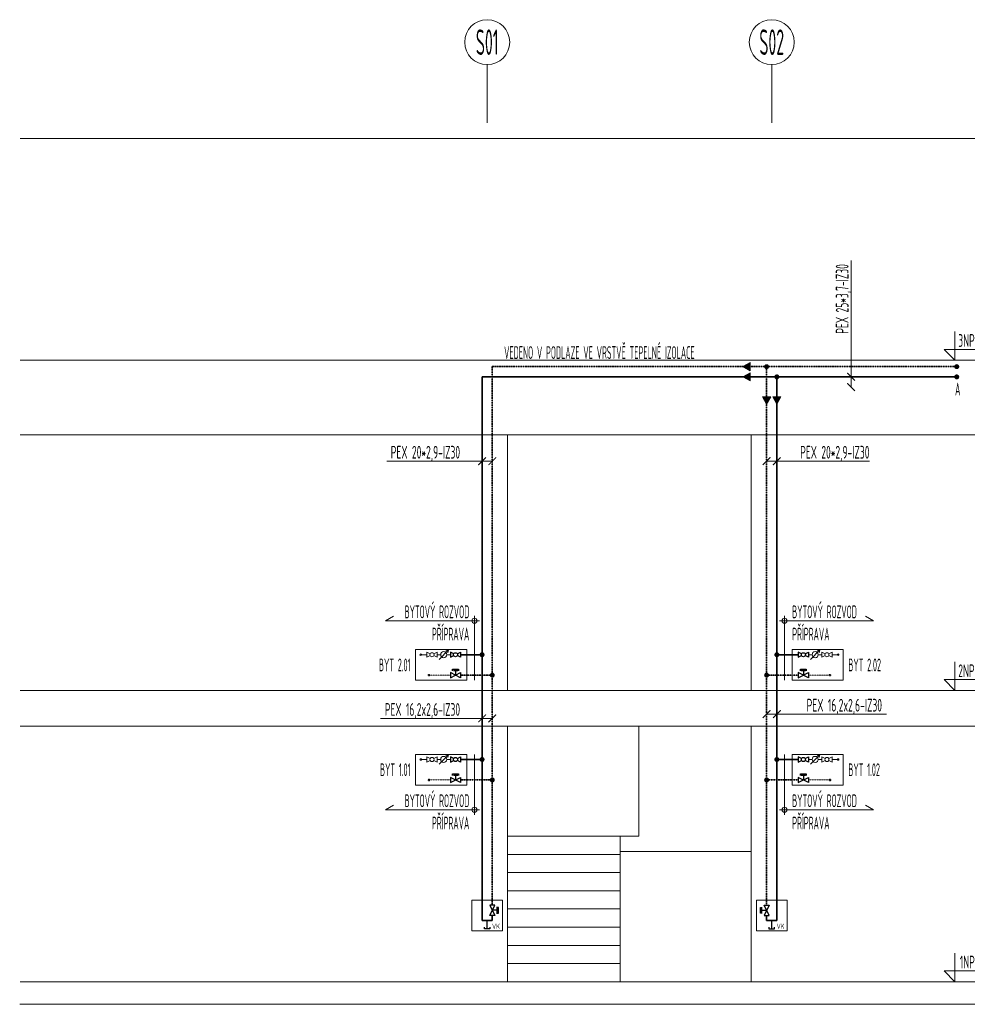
# Model space of a CAD drawing. Header units: millimetres. Extents: x 17747 to 112039, y -74980 to 446921.
# Tile 1 of 256: x 17747 to 27137, y -74980 to -65348. Entities that reach past the tile are written whole.
import ezdxf
from ezdxf.enums import TextEntityAlignment as Align

# ---------------------------------------------------------------- set-up
doc = ezdxf.new("R2010")
doc.units = ezdxf.units.MM
doc.linetypes.add('phl_thick', pattern=[0])
doc.linetypes.add('VERDECKT', pattern=[9.525, 6.35, -3.175])
for name, color, linetype, lineweight in [('JS_VYT_POPIS - OBECNĚ', 7, 'Continuous', 5), ('UT_KOTY - DIMENZE', 7, 'Continuous', 5), ('UT_SCHÉMA_POPIS', 7, 'VERDECKT', 5), ('UT_SCHÉMA_PŘÍVOD', 10, 'Continuous', 35), ('UT_SCHÉMA_SYMBOLY', 7, 'Continuous', 25), ('UT_SCHÉMA_ZPÁTEČKA', 172, 'VERDECKT', 35), ('UT_ZAŘÍZENÍ - ZDROJ', 3, 'Continuous', 35), ('VZT_50 POPIS - OBECNE', 7, 'Continuous', 5)]:
    doc.layers.add(name, color=color, linetype=linetype, lineweight=lineweight)
doc.styles.add('ISO 2.5', font='isocp.shx', dxfattribs={"width": 0.8, "height": 2.5})
doc.styles.add('ISOCP 2.5', font='isocp.shx', dxfattribs={"width": 0.6, "height": 2.5})
doc.styles.add('VZT_POPIS', font='isocp.shx', dxfattribs={"width": 0.6, "height": 125})

# ---------------------------------------------------------------- blocks, each defined once
blk = doc.blocks.new('_ArchTick')
at = {"color": 0, "linetype": 'ByBlock', "const_width": 0.15}
blk.add_lwpolyline([(-0.5, -0.5), (0.5, 0.5)], dxfattribs=at)

msp = doc.modelspace()

# ---------------------------------------------------------------- hatches: boundary and pattern name
at = {"layer": 'UT_SCHÉMA_PŘÍVOD'}
for points in [[(25131.5, -68842.3, 1), (25180.8, -68842.3, 1)], [(26892, -68842.3, 1), (26941.3, -68842.3, 1)], [(22247.1, -71560.3, 1), (22296.4, -71560.3, 1)], [(25180.8, -71560.3, -1), (25131.5, -71560.3, -1)], [(22247.1, -72585.3, 1), (22296.4, -72585.3, 1)], [(25180.8, -72585.3, -1), (25131.5, -72585.3, -1)]]:
    msp.add_hatch(color=256, dxfattribs=at).paths.add_polyline_path(points)
at = {"layer": 'UT_SCHÉMA_ZPÁTEČKA', "ltscale": 0.3}
for points in [[(25080.8, -68742.3, -1), (25031.5, -68742.3, -1)], [(26941.3, -68742.3, -1), (26892, -68742.3, -1)], [(22396.4, -71760.3, -1), (22347.1, -71760.3, -1)], [(25031.5, -71760.3, 1), (25080.8, -71760.3, 1)], [(22396.4, -72785.3, -1), (22347.1, -72785.3, -1)], [(25031.5, -72785.3, 1), (25080.8, -72785.3, 1)]]:
    msp.add_hatch(color=256, dxfattribs=at).paths.add_polyline_path(points)
at = {"layer": 'VZT_50 POPIS - OBECNE', "linetype": 'phl_thick'}
h = msp.add_hatch(color=256, dxfattribs=at)
h.dxf.hatch_style = 1
h.paths.add_polyline_path([(24894.1, -68782.3), (24824.8, -68742.3), (24894.1, -68702.3)])
h = msp.add_hatch(color=256, dxfattribs=at)
h.dxf.hatch_style = 1
h.paths.add_polyline_path([(24894.1, -68882.3), (24824.8, -68842.3), (24894.1, -68802.3)])
h = msp.add_hatch(color=256, dxfattribs=at)
h.dxf.hatch_style = 1
h.paths.add_polyline_path([(25016.1, -69038.4), (25056.1, -69107.6), (25096.1, -69038.4)])
h = msp.add_hatch(color=256, dxfattribs=at)
h.dxf.hatch_style = 1
h.paths.add_polyline_path([(25116.1, -69038.4), (25156.1, -69107.6), (25196.1, -69038.4)])

# ---------------------------------------------------------------- linework, layer by layer
at = {"layer": 'JS_VYT_POPIS - OBECNĚ'}
for p, q in [((22321.8, -66358.3), (22321.8, -65787.9)), ((25106.1, -66358.3), (25106.1, -65787.9))]:
    msp.add_line(p, q, dxfattribs=at)
for centre in [(22321.8, -65567.9), (25106.1, -65567.9)]:
    msp.add_circle(centre, 220, dxfattribs=at)
at = {"layer": 'UT_KOTY - DIMENZE'}
for points in [[(25882.7, -68444.6), (25882.7, -67703.3)], [(25882.7, -68942.3), (25882.7, -68444.6)], [(25882.7, -68842.3), (25882.7, -68444.6)], [(21340.1, -69667), (22081.6, -69667)], [(22371.8, -69667), (22081.6, -69667)], [(22271.8, -69667), (22081.6, -69667)], [(25056.1, -69667), (25321, -69667)], [(25156.1, -69667), (25321, -69667)], [(25321, -69667), (26062.5, -69667)], [(25056.1, -72141.8), (25423.1, -72141.8)], [(25156.1, -72141.8), (25423.1, -72141.8)], [(25423.1, -72141.8), (26228.2, -72141.8)], [(21276.6, -72183.5), (22081.6, -72183.5)], [(22371.8, -72183.5), (22081.6, -72183.5)], [(22271.8, -72183.5), (22081.6, -72183.5)]]:
    msp.add_lwpolyline(points, dxfattribs=at)
at = {"layer": 'UT_SCHÉMA_PŘÍVOD'}
for p, q in [((22271.8, -68842.3), (25156.1, -68842.3)), ((22271.8, -68842.3), (22271.8, -74160.3)), ((25156.1, -68842.3), (26916.6, -68842.3)), ((25156.1, -68842.3), (25156.1, -74160.3)), ((22121.8, -71560.3), (22062, -71560.3)), ((22121.8, -71560.3), (22271.8, -71560.3)), ((25306.1, -71560.3), (25156.1, -71560.3)), ((25306.1, -71560.3), (25365.9, -71560.3)), ((22121.8, -72585.3), (22062, -72585.3)), ((22271.8, -72585.3), (22121.8, -72585.3)), ((25156.1, -72585.3), (25306.1, -72585.3)), ((25306.1, -72585.3), (25365.9, -72585.3)), ((22271.8, -74160.3), (22371.8, -74160.3)), ((22371.8, -74160.3), (22371.8, -74110.3)), ((25056.1, -74160.3), (25056.1, -74110.3)), ((25156.1, -74160.3), (25056.1, -74160.3))]:
    msp.add_line(p, q, dxfattribs=at)
at = {"layer": 'UT_SCHÉMA_PŘÍVOD', "color": 8, "lineweight": 5}
for p, q in [((21731.5, -71560.3), (21671.8, -71560.3)), ((21831.5, -71560.3), (21866.8, -71560.3)), ((21962, -71560.3), (21926.8, -71560.3)), ((25465.9, -71560.3), (25501.1, -71560.3)), ((25596.4, -71560.3), (25561.1, -71560.3)), ((25696.4, -71560.3), (25756.1, -71560.3)), ((21731.5, -72585.3), (21671.8, -72585.3)), ((21831.5, -72585.3), (21866.8, -72585.3)), ((21962, -72585.3), (21926.8, -72585.3)), ((25465.9, -72585.3), (25501.1, -72585.3)), ((25596.4, -72585.3), (25561.1, -72585.3)), ((25696.4, -72585.3), (25756.1, -72585.3))]:
    msp.add_line(p, q, dxfattribs=at)
for centre in [(21671.8, -71560.3), (25756.1, -71560.3), (21671.8, -72585.3), (25756.1, -72585.3)]:
    msp.add_circle(centre, 8, dxfattribs=at)
at = {"layer": 'UT_SCHÉMA_SYMBOLY', "color": 8, "lineweight": 5}
for p, q in [((21763.6, -71551.4), (21731.5, -71535.3)), ((21731.5, -71535.3), (21731.5, -71585.3)), ((21799.4, -71551.4), (21831.5, -71535.3)), ((21831.5, -71535.3), (21831.5, -71585.3)), ((25628.5, -71551.4), (25596.4, -71535.3)), ((25596.4, -71535.3), (25596.4, -71585.3)), ((25664.3, -71551.4), (25696.4, -71535.3)), ((25696.4, -71535.3), (25696.4, -71585.3)), ((21731.5, -71585.3), (21763.6, -71569.3)), ((21831.5, -71585.3), (21799.4, -71569.3)), ((25596.4, -71585.3), (25628.5, -71569.3)), ((25696.4, -71585.3), (25664.3, -71569.3)), ((21763.6, -72576.4), (21731.5, -72560.3)), ((21731.5, -72560.3), (21731.5, -72610.3)), ((21731.5, -72610.3), (21763.6, -72594.3)), ((21799.4, -72576.4), (21831.5, -72560.3)), ((21831.5, -72610.3), (21799.4, -72594.3)), ((21831.5, -72560.3), (21831.5, -72610.3)), ((25628.5, -72576.4), (25596.4, -72560.3)), ((25596.4, -72560.3), (25596.4, -72610.3)), ((25596.4, -72610.3), (25628.5, -72594.3)), ((25664.3, -72576.4), (25696.4, -72560.3)), ((25696.4, -72610.3), (25664.3, -72594.3)), ((25696.4, -72560.3), (25696.4, -72610.3))]:
    msp.add_line(p, q, dxfattribs=at)
at = {"layer": 'UT_SCHÉMA_SYMBOLY'}
for p, q in [((21994.1, -71551.4), (21962, -71535.3)), ((21962, -71535.3), (21962, -71585.3)), ((22029.9, -71551.4), (22062, -71535.3)), ((22062, -71535.3), (22062, -71585.3)), ((25398, -71551.4), (25365.9, -71535.3)), ((25365.9, -71535.3), (25365.9, -71585.3)), ((25433.8, -71551.4), (25465.9, -71535.3)), ((25465.9, -71535.3), (25465.9, -71585.3)), ((21962, -71585.3), (21994.1, -71569.3)), ((22062, -71585.3), (22029.9, -71569.3)), ((25365.9, -71585.3), (25398, -71569.3)), ((25465.9, -71585.3), (25433.8, -71569.3)), ((21962, -71785.3), (22062, -71735.3)), ((22062, -71785.3), (21962, -71735.3)), ((21962, -71735.3), (21962, -71785.3)), ((21983.4, -71718.1), (21983.4, -71701.2)), ((21983.4, -71701.2), (22040.6, -71701.2)), ((21991, -71714.3), (22033, -71714.3)), ((22012, -71714.3), (22012, -71760.3)), ((22040.6, -71701.2), (22040.6, -71718.1)), ((22062, -71735.3), (22062, -71785.3)), ((25365.9, -71785.3), (25465.9, -71735.3)), ((25465.9, -71785.3), (25365.9, -71735.3)), ((25365.9, -71735.3), (25365.9, -71785.3)), ((25387.3, -71718.1), (25387.3, -71701.2)), ((25387.3, -71701.2), (25444.5, -71701.2)), ((25394.9, -71714.3), (25436.9, -71714.3)), ((25415.9, -71714.3), (25415.9, -71760.3)), ((25444.5, -71701.2), (25444.5, -71718.1)), ((25465.9, -71735.3), (25465.9, -71785.3)), ((21994.1, -72576.4), (21962, -72560.3)), ((21962, -72560.3), (21962, -72610.3)), ((21962, -72610.3), (21994.1, -72594.3)), ((22029.9, -72576.4), (22062, -72560.3)), ((22062, -72610.3), (22029.9, -72594.3)), ((22062, -72560.3), (22062, -72610.3)), ((25398, -72576.4), (25365.9, -72560.3)), ((25365.9, -72560.3), (25365.9, -72610.3)), ((25365.9, -72610.3), (25398, -72594.3)), ((25433.8, -72576.4), (25465.9, -72560.3)), ((25465.9, -72610.3), (25433.8, -72594.3)), ((25465.9, -72560.3), (25465.9, -72610.3)), ((21962, -72810.3), (22062, -72760.3)), ((22062, -72810.3), (21962, -72760.3)), ((21962, -72760.3), (21962, -72810.3)), ((21983.4, -72743.1), (21983.4, -72726.2)), ((21983.4, -72726.2), (22040.6, -72726.2)), ((21991, -72739.3), (22033, -72739.3)), ((22012, -72739.3), (22012, -72785.3)), ((22040.6, -72726.2), (22040.6, -72743.1)), ((22062, -72760.3), (22062, -72810.3)), ((25365.9, -72810.3), (25465.9, -72760.3)), ((25465.9, -72810.3), (25365.9, -72760.3)), ((25365.9, -72760.3), (25365.9, -72810.3)), ((25387.3, -72743.1), (25387.3, -72726.2)), ((25387.3, -72726.2), (25444.5, -72726.2)), ((25394.9, -72739.3), (25436.9, -72739.3)), ((25415.9, -72739.3), (25415.9, -72785.3)), ((25444.5, -72726.2), (25444.5, -72743.1)), ((25465.9, -72760.3), (25465.9, -72810.3)), ((22346.8, -74110.3), (22396.8, -74010.3)), ((22346.8, -74010.3), (22396.8, -74110.3)), ((22396.8, -74010.3), (22346.8, -74010.3)), ((22417.8, -74060.3), (22371.8, -74060.3)), ((22430.8, -74031.7), (22414, -74031.7)), ((22417.8, -74081.3), (22417.8, -74039.3)), ((22430.8, -74088.9), (22430.8, -74031.7)), ((24997.1, -74088.9), (24997.1, -74031.7)), ((24997.1, -74031.7), (25013.9, -74031.7)), ((25010.1, -74081.3), (25010.1, -74039.3)), ((25010.1, -74060.3), (25056.1, -74060.3)), ((25081.1, -74110.3), (25031.1, -74010.3)), ((25081.1, -74010.3), (25031.1, -74110.3)), ((25031.1, -74010.3), (25081.1, -74010.3)), ((22321.8, -74242.2), (22321.8, -74160.3)), ((22396.8, -74110.3), (22346.8, -74110.3)), ((22414, -74088.9), (22430.8, -74088.9)), ((25013.9, -74088.9), (24997.1, -74088.9)), ((25031.1, -74110.3), (25081.1, -74110.3)), ((25106.1, -74242.2), (25106.1, -74160.3)), ((22294.8, -74242.2), (22294.8, -74226.2)), ((22348.8, -74242.2), (22294.8, -74242.2)), ((22348.8, -74226.2), (22348.8, -74242.2)), ((25079.1, -74226.2), (25079.1, -74242.2)), ((25079.1, -74242.2), (25133.1, -74242.2)), ((25133.1, -74242.2), (25133.1, -74226.2))]:
    msp.add_line(p, q, dxfattribs=at)
at = {"layer": 'UT_SCHÉMA_SYMBOLY', "color": 8, "lineweight": 5}
for centre, radius in [((21781.5, -71560.3), 20), ((21896.8, -71560.3), 30), ((25531.1, -71560.3), 30), ((25646.4, -71560.3), 20), ((21781.5, -72585.3), 20), ((21896.8, -72585.3), 30), ((25531.1, -72585.3), 30), ((25646.4, -72585.3), 20)]:
    msp.add_circle(centre, radius, dxfattribs=at)
at = {"layer": 'UT_SCHÉMA_SYMBOLY'}
for centre in [(22012, -71560.3), (25415.9, -71560.3), (22012, -72585.3), (25415.9, -72585.3)]:
    msp.add_circle(centre, 20, dxfattribs=at)
at = {"layer": 'UT_SCHÉMA_ZPÁTEČKA', "ltscale": 0.3}
for p, q in [((22371.8, -68742.3), (25054.1, -68742.3)), ((22371.8, -68742.3), (22371.8, -74010.3)), ((25054.1, -68742.3), (25056.1, -74010.3)), ((25056.1, -68742.3), (26916.6, -68742.3)), ((22121.8, -71760.3), (22062, -71760.3)), ((22121.8, -71760.3), (22371.8, -71760.3)), ((25306.1, -71760.3), (25056.1, -71760.3)), ((25306.1, -71760.3), (25365.9, -71760.3)), ((22121.8, -72785.3), (22062, -72785.3)), ((22371.8, -72785.3), (22121.8, -72785.3)), ((25056.1, -72785.3), (25306.1, -72785.3)), ((25306.1, -72785.3), (25365.9, -72785.3))]:
    msp.add_line(p, q, dxfattribs=at)
at = {"layer": 'UT_SCHÉMA_ZPÁTEČKA', "color": 8, "lineweight": 5, "ltscale": 0.3}
for p, q in [((21962, -71760.3), (21751.8, -71760.3)), ((25465.9, -71760.3), (25676.1, -71760.3)), ((21962, -72785.3), (21751.8, -72785.3)), ((25465.9, -72785.3), (25676.1, -72785.3))]:
    msp.add_line(p, q, dxfattribs=at)
for centre in [(21751.8, -71760.3), (25676.1, -71760.3), (21751.8, -72785.3), (25676.1, -72785.3)]:
    msp.add_circle(centre, 8, dxfattribs=at)
at = {"layer": 'UT_ZAŘÍZENÍ - ZDROJ', "linetype": 'Continuous', "lineweight": 5}
for p, q in [((22121.8, -71510.3), (21621.8, -71510.3)), ((21621.8, -71510.3), (21621.8, -71810.3)), ((22121.8, -71810.3), (22121.8, -71510.3)), ((25306.1, -71810.3), (25306.1, -71510.3)), ((25306.1, -71510.3), (25806.1, -71510.3)), ((25806.1, -71510.3), (25806.1, -71810.3)), ((21621.8, -71810.3), (22121.8, -71810.3)), ((25806.1, -71810.3), (25306.1, -71810.3)), ((22121.8, -72535.3), (21621.8, -72535.3)), ((21621.8, -72535.3), (21621.8, -72835.3)), ((22121.8, -72835.3), (22121.8, -72535.3)), ((25306.1, -72835.3), (25306.1, -72535.3)), ((25306.1, -72535.3), (25806.1, -72535.3)), ((25806.1, -72535.3), (25806.1, -72835.3)), ((21621.8, -72835.3), (22121.8, -72835.3)), ((25806.1, -72835.3), (25306.1, -72835.3)), ((22471.8, -73960.3), (22171.8, -73960.3)), ((22171.8, -73960.3), (22171.8, -74260.3)), ((22471.8, -74260.3), (22471.8, -73960.3)), ((24956.1, -74260.3), (24956.1, -73960.3)), ((24956.1, -73960.3), (25256.1, -73960.3)), ((25256.1, -73960.3), (25256.1, -74260.3)), ((22171.8, -74260.3), (22471.8, -74260.3)), ((25256.1, -74260.3), (24956.1, -74260.3))]:
    msp.add_line(p, q, dxfattribs=at)
at = {"layer": 'VZT_50 POPIS - OBECNE', "linetype": 'phl_thick'}
for p, q in [((17751.1, -66509.4), (27093.1, -66509.4)), ((26899.1, -68399.4), (26899.1, -68679.4)), ((26899.1, -68679.4), (26793.1, -68573.4)), ((26793.1, -68573.4), (27093.1, -68573.4)), ((17751.1, -68679.4), (27093.1, -68679.4)), ((24824.8, -68742.3), (24894.1, -68702.3)), ((24894.1, -68782.3), (24824.8, -68742.3)), ((24894.1, -68702.3), (24894.1, -68782.3)), ((24824.8, -68842.3), (24894.1, -68802.3)), ((24894.1, -68882.3), (24824.8, -68842.3)), ((24894.1, -68802.3), (24894.1, -68882.3)), ((25016.1, -69038.4), (25056.1, -69107.6)), ((25096.1, -69038.4), (25016.1, -69038.4)), ((25056.1, -69107.6), (25096.1, -69038.4)), ((25116.1, -69038.4), (25156.1, -69107.6)), ((25196.1, -69038.4), (25116.1, -69038.4)), ((25156.1, -69107.6), (25196.1, -69038.4)), ((17751.1, -69410.3), (27093.1, -69410.3)), ((22521.8, -69410.3), (22521.8, -71910.3)), ((24906.1, -69410.3), (24906.1, -71910.3)), ((22196.8, -71178.3), (22196.8, -71810.3)), ((25231.1, -71178.3), (25231.1, -71810.3)), ((21325.5, -71228.3), (21403.4, -71183.3)), ((22246.8, -71228.3), (21325.5, -71228.3)), ((25181.1, -71228.3), (26102.4, -71228.3)), ((26102.4, -71228.3), (26024.5, -71183.3)), ((26899.1, -71630.3), (26899.1, -71910.3)), ((26899.1, -71910.3), (26793.1, -71804.2)), ((26793.1, -71804.2), (27093.1, -71804.2)), ((17751.1, -71910.3), (27093.1, -71910.3)), ((23806.1, -71910.3), (24906.1, -71910.3)), ((17751.1, -72260.3), (27093.1, -72260.3)), ((22521.8, -72260.3), (22521.8, -74760.3)), ((23806.1, -72260.3), (23806.1, -73335.3)), ((24906.1, -72260.3), (24906.1, -74760.3)), ((22196.8, -73126.4), (22196.8, -72535.3)), ((25231.1, -73126.4), (25231.1, -72535.3)), ((21325.5, -73076.4), (21403.4, -73031.4)), ((22246.8, -73076.4), (21325.5, -73076.4)), ((25181.1, -73076.4), (26102.4, -73076.4)), ((26102.4, -73076.4), (26024.5, -73031.4)), ((22521.8, -73335.3), (23621.8, -73335.3)), ((23621.8, -73335.3), (23806.1, -73335.3)), ((23621.8, -73335.3), (23621.8, -74760.3)), ((24906.1, -73485.3), (23621.8, -73485.3)), ((22521.8, -73513.4), (23621.8, -73513.4)), ((22521.8, -73691.6), (23621.8, -73691.6)), ((22521.8, -73869.7), (23621.8, -73869.7)), ((22521.8, -74047.8), (23621.8, -74047.8)), ((22521.8, -74225.9), (23621.8, -74225.9)), ((22521.8, -74404.1), (23621.8, -74404.1)), ((26899.1, -74480.3), (26899.1, -74760.3)), ((22521.8, -74582.2), (23621.8, -74582.2)), ((26899.1, -74760.3), (26793.1, -74654.2)), ((26793.1, -74654.2), (27093.1, -74654.2)), ((17751.1, -74760.3), (27093.1, -74760.3)), ((22521.8, -74760.3), (23621.8, -74760.3)), ((17747, -74980.3), (27093.1, -74980.3))]:
    msp.add_line(p, q, dxfattribs=at)
at = {"layer": 'VZT_50 POPIS - OBECNE', "color": 8, "linetype": 'phl_thick', "lineweight": 5}
for p, q in [((21850.5, -71606.6), (21943, -71514)), ((21850.5, -71606.6), (21943, -71514)), ((21943, -71514), (21916.3, -71521.2)), ((21943, -71514), (21935.8, -71540.8)), ((25484.9, -71606.6), (25577.4, -71514)), ((25484.9, -71606.6), (25577.4, -71514)), ((25577.4, -71514), (25550.7, -71521.2)), ((25577.4, -71514), (25570.2, -71540.8)), ((21850.5, -72631.6), (21943, -72539)), ((21850.5, -72631.6), (21943, -72539)), ((21943, -72539), (21916.3, -72546.2)), ((21943, -72539), (21935.8, -72565.8)), ((25484.9, -72631.6), (25577.4, -72539)), ((25484.9, -72631.6), (25577.4, -72539)), ((25577.4, -72539), (25550.7, -72546.2)), ((25577.4, -72539), (25570.2, -72565.8))]:
    msp.add_line(p, q, dxfattribs=at)
at = {"layer": 'VZT_50 POPIS - OBECNE', "linetype": 'phl_thick'}
for centre in [(22196.8, -71228.3), (25231.1, -71228.3), (22196.8, -73076.4), (25231.1, -73076.4)]:
    msp.add_circle(centre, 25, dxfattribs=at)

# ---------------------------------------------------------------- block references
at = {"layer": 'UT_KOTY - DIMENZE', "xscale": 75, "yscale": 75, "zscale": 75}
for p, rotation in [((25882.7, -68842.3), 270.000000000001), ((25882.7, -68942.3), 270.0000000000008), ((25056.1, -69667), 180), ((25156.1, -69667), 180), ((25056.1, -72141.8), 180), ((25156.1, -72141.8), 180)]:
    msp.add_blockref('_ArchTick', p, dxfattribs=dict(at, rotation=rotation))
for p in [(22271.8, -69667), (22371.8, -69667), (22271.8, -72183.5), (22371.8, -72183.5)]:
    msp.add_blockref('_ArchTick', p, dxfattribs=at)

# ---------------------------------------------------------------- texts
at = {"layer": 'JS_VYT_POPIS - OBECNĚ', "style": 'VZT_POPIS', "width": 0.5}
for s, p in [('S01', (22321.8, -65567.9)), ('S02', (25106.1, -65567.9))]:
    msp.add_text(s, height=250, dxfattribs=at).set_placement(p, align=Align.MIDDLE_CENTER)
for s, p in [('VEDENO V PODLAZE VE VRSTVĚ TEPELNÉ IZOLACE', (22487, -68704.5)), ('BYTOVÝ ROZVOD', (25306.1, -71240.8)), ('PŘÍPRAVA', (25306.1, -71458.7)), ('BYTOVÝ ROZVOD', (25306.1, -73088.9)), ('PŘÍPRAVA', (25306.1, -73306.8))]:
    msp.add_text(s, height=125, dxfattribs=at).set_placement(p, align=Align.BOTTOM_LEFT)
for s, p in [('A', (26899.9, -68962.1)), ('BYT 2.02', (25856.1, -71660.3)), ('BYT 1.02', (25856.1, -72685.3))]:
    msp.add_text(s, height=125, dxfattribs=at).set_placement(p, align=Align.MIDDLE_LEFT)
for s, p in [('BYTOVÝ ROZVOD', (22146.8, -71240.8)), ('PŘÍPRAVA', (22146.8, -71458.7)), ('BYTOVÝ ROZVOD', (22146.8, -73088.9)), ('PŘÍPRAVA', (22146.8, -73306.8))]:
    msp.add_text(s, height=125, dxfattribs=at).set_placement(p, align=Align.BOTTOM_RIGHT)
for s, p in [('BYT 2.01', (21571.8, -71660.3)), ('BYT 1.01', (21571.8, -72685.3))]:
    msp.add_text(s, height=125, dxfattribs=at).set_placement(p, align=Align.MIDDLE_RIGHT)
at = {"layer": 'UT_KOTY - DIMENZE', "linetype": 'phl_thick', "style": 'ISOCP 2.5', "width": 0.6}
for s, p in [('3NP', (26931.8, -68548.9)), ('2NP', (26931.8, -71779.8)), ('1NP', (26946.8, -74629.8))]:
    msp.add_text(s, height=125, dxfattribs=at).set_placement(p)
at = {"layer": 'UT_KOTY - DIMENZE', "insert": (25732.7, -68419.6), "char_height": 125, "attachment_point": 1, "rotation": 90, "style": 'ISOCP 2.5'}
msp.add_mtext('PEX 25*3,7-IZ30', dxfattribs=at)
at = {"layer": 'UT_KOTY - DIMENZE', "char_height": 125, "style": 'ISOCP 2.5'}
for s, insert, attachment_point in [('PEX 20*2,9-IZ30', (22056.6, -69517), 3), ('PEX 20*2,9-IZ30', (26062.5, -69517), 3), ('PEX 16,2x2,6-IZ30', (22056.6, -72033.5), 3), ('PEX 16,2x2,6-IZ30', (25448.1, -71991.8), 1)]:
    msp.add_mtext(s, dxfattribs=dict(at, insert=insert, attachment_point=attachment_point))
at = {"layer": 'UT_SCHÉMA_POPIS', "style": 'ISO 2.5', "width": 0.8}
for p in [(22407.9, -74257.2), (25192.2, -74257.2)]:
    msp.add_text('VK', height=50, dxfattribs=at).set_placement(p, align=Align.BOTTOM_CENTER)

doc.saveas('drawing.dxf')
